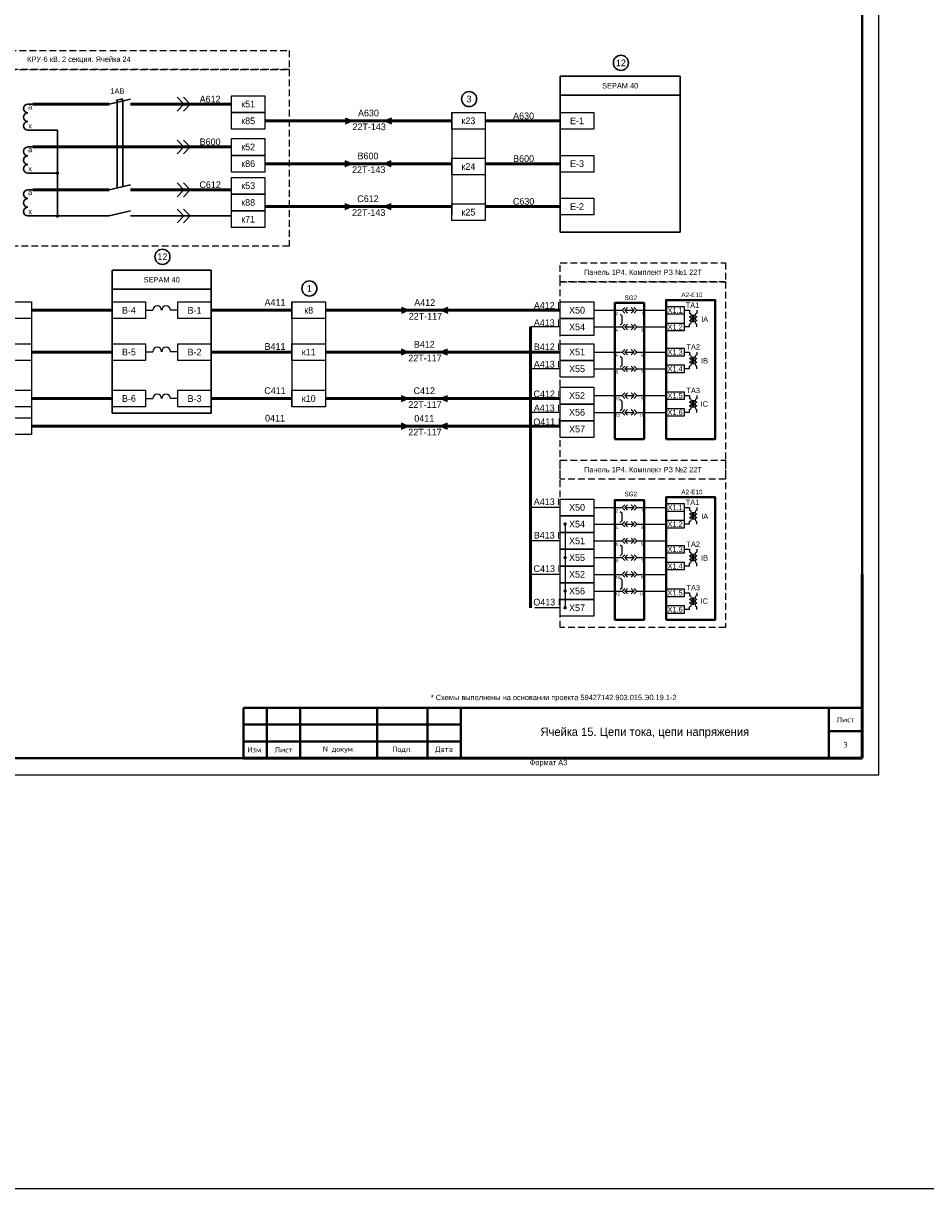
# Model space of a CAD drawing. Header units: millimetres. Extents: x 7700 to 12777, y -2533 to 2568.
# Tile 35 of 74: x 8857 to 9127, y 529 to 877. Entities that reach past the tile are written whole.
import ezdxf
from ezdxf.enums import TextEntityAlignment as Align

# ---------------------------------------------------------------- set-up
doc = ezdxf.new("R2010")
doc.units = ezdxf.units.MM
doc.linetypes.add('JIS_02_2.0', pattern=[3, 2, -1])
for name, color, linetype, lineweight in [('EPLAN300', 7, 'Continuous', 20), ('EPLAN420', 7, 'Continuous', 30), ('основная 0.5', 7, 'Continuous', 50)]:
    doc.layers.add(name, color=color, linetype=linetype, lineweight=lineweight)
doc.styles.add('GOST 2.304 type A', font='isocpeur.ttf')
doc.styles.add('SIMPLEX', font='txt', dxfattribs={"height": 5})
doc.styles.get("Standard").update_dxf_attribs({"font": 'arial.ttf'})

# ---------------------------------------------------------------- blocks, each defined once
blk = doc.blocks.new('EPLSYM_LibraryЭКРА_Э4_Symbol32_Variant0_Placement1')
at = {"layer": 'EPLAN300', "color": 0, "linetype": 'Continuous', "lineweight": 25, "ltscale": 4.8}
for p, q in [((-8, 0), (-4, 0)), ((-2.5, 0), (2.5, 0)), ((4, 0), (8, 0))]:
    blk.add_line(p, q, dxfattribs=at)
for points in [[(-2.5, 1.5), (-4, 0), (-2.5, -1.5)], [(-1, 1.5), (-2.5, 0), (-1, -1.5)], [(1, 1.5), (2.5, 0), (1, -1.5)], [(2.5, 1.5), (4, 0), (2.5, -1.5)]]:
    blk.add_lwpolyline(points, dxfattribs=at)
at = {"color": 0}
blk.add_attdef('17_20029[1]', text='', height=1.28, dxfattribs=at).set_placement((-7.5, 1.95), align=Align.BOTTOM_RIGHT)
blk.add_attdef('17_20028[1]', text='', height=1.77, dxfattribs=at).set_placement((-7.5, 0), align=Align.TOP_LEFT)
blk.add_attdef('17_20028[2]', text='', height=1.77, dxfattribs=at).set_placement((7.5, 0), align=Align.TOP_RIGHT)
blk.add_attdef('17_20029[2]', text='', height=1.28, dxfattribs=at).set_placement((7.5, 1.95), align=Align.BOTTOM_LEFT)
blk = doc.blocks.new('EPLSYM_LibraryЭКРА_Э4_Symbol32_Variant2_Placement1')
at = {"layer": 'EPLAN300', "color": 0, "linetype": 'Continuous', "lineweight": 25, "ltscale": 4.8}
for p, q in [((-5, 7), (-4, 6)), ((-8, 0), (-4, 0)), ((-5, 1), (-4, 2)), ((-4, 2), (-4, 6)), ((-2.5, 0), (2.5, 0)), ((4, 0), (8, 0))]:
    blk.add_line(p, q, dxfattribs=at)
for points in [[(-2.5, 1.5), (-4, 0), (-2.5, -1.5)], [(-1, 1.5), (-2.5, 0), (-1, -1.5)], [(1, 1.5), (2.5, 0), (1, -1.5)], [(2.5, 1.5), (4, 0), (2.5, -1.5)]]:
    blk.add_lwpolyline(points, dxfattribs=at)
at = {"color": 0}
blk.add_attdef('17_20029[1]', text='', height=1.28, dxfattribs=at).set_placement((-7.5, 1.95), align=Align.BOTTOM_RIGHT)
blk.add_attdef('17_20028[1]', text='', height=1.77, dxfattribs=at).set_placement((-7.5, 0), align=Align.TOP_LEFT)
blk.add_attdef('17_20028[2]', text='', height=1.77, dxfattribs=at).set_placement((7.5, 0), align=Align.TOP_RIGHT)
blk.add_attdef('17_20029[2]', text='', height=1.28, dxfattribs=at).set_placement((7.5, 1.95), align=Align.BOTTOM_LEFT)

msp = doc.modelspace()

# ---------------------------------------------------------------- hatches: boundary and pattern name
h = msp.add_hatch(color=256)
h.dxf.hatch_style = 1
h.paths.add_polyline_path([(8953.08, 846.94), (8955.3, 847.89), (8953.08, 848.84)])
h = msp.add_hatch(color=256)
h.dxf.hatch_style = 1
h.paths.add_polyline_path([(8967, 848.84), (8964.78, 847.89), (8967, 846.94)])
h = msp.add_hatch(color=256)
h.dxf.hatch_style = 1
h.paths.add_polyline_path([(8952.94, 834.13), (8955.16, 835.08), (8952.94, 836.03)])
h = msp.add_hatch(color=256)
h.dxf.hatch_style = 1
h.paths.add_polyline_path([(8966.86, 836.03), (8964.64, 835.08), (8966.86, 834.13)])
h = msp.add_hatch(color=256)
h.dxf.hatch_style = 1
h.paths.add_polyline_path([(8952.94, 821.33), (8955.16, 822.28), (8952.94, 823.22)])
h = msp.add_hatch(color=256)
h.dxf.hatch_style = 1
h.paths.add_polyline_path([(8966.86, 823.22), (8964.64, 822.28), (8966.86, 821.33)])
h = msp.add_hatch(color=256)
h.dxf.hatch_style = 1
h.paths.add_polyline_path([(8969.9, 790.35), (8972.12, 791.3), (8969.9, 792.24)])
h = msp.add_hatch(color=256)
h.dxf.hatch_style = 1
h.paths.add_polyline_path([(8983.82, 792.24), (8981.6, 791.3), (8983.82, 790.35)])
h = msp.add_hatch(color=256)
h.dxf.hatch_style = 1
h.paths.add_polyline_path([(8969.77, 777.85), (8971.99, 778.8), (8969.77, 779.75)])
h = msp.add_hatch(color=256)
h.dxf.hatch_style = 1
h.paths.add_polyline_path([(8983.68, 779.75), (8981.46, 778.8), (8983.68, 777.85)])
h = msp.add_hatch(color=256)
h.dxf.hatch_style = 1
h.paths.add_polyline_path([(8969.77, 763.97), (8971.99, 764.92), (8969.77, 765.86)])
h = msp.add_hatch(color=256)
h.dxf.hatch_style = 1
h.paths.add_polyline_path([(8983.68, 765.86), (8981.46, 764.92), (8983.68, 763.97)])
h = msp.add_hatch(color=256)
h.dxf.hatch_style = 1
h.paths.add_polyline_path([(8969.77, 755.72), (8971.99, 756.67), (8969.77, 757.62)])
h = msp.add_hatch(color=256)
h.dxf.hatch_style = 1
h.paths.add_polyline_path([(8983.68, 757.62), (8981.46, 756.67), (8983.68, 755.72)])

# ---------------------------------------------------------------- linework, layer by layer
for p, q in [((9112.57, 652.45), (9112.57, 949.5)), ((9112.57, 652.45), (9112.57, 949.5)), ((8904.83, 852.89), (8902.87, 854.95)), ((8906.72, 852.89), (8904.76, 854.95)), ((8902.87, 850.83), (8904.83, 852.89)), ((8904.76, 850.83), (8906.72, 852.89)), ((8984.92, 850.39), (8984.92, 819.78)), ((8994.92, 850.39), (8994.92, 819.78)), ((8953.08, 848.84), (8955.3, 847.89)), ((8955.3, 847.89), (8953.08, 846.94)), ((8964.78, 847.89), (8967, 848.84)), ((8967, 846.94), (8964.78, 847.89)), ((8904.83, 840.08), (8902.87, 842.14)), ((8902.87, 838.02), (8904.83, 840.08)), ((8906.72, 840.08), (8904.76, 842.14)), ((8904.76, 838.02), (8906.72, 840.08)), ((8952.94, 836.03), (8955.16, 835.08)), ((8964.64, 835.08), (8966.86, 836.03)), ((8955.16, 835.08), (8952.94, 834.13)), ((8966.86, 834.13), (8964.64, 835.08)), ((8904.83, 827.28), (8902.87, 829.34)), ((8906.72, 827.28), (8904.76, 829.34)), ((8902.87, 825.21), (8904.83, 827.28)), ((8904.76, 825.21), (8906.72, 827.28)), ((8952.94, 823.22), (8955.16, 822.28)), ((8955.16, 822.28), (8952.94, 821.33)), ((8964.64, 822.28), (8966.86, 823.22)), ((8966.86, 821.33), (8964.64, 822.28)), ((8904.83, 819.47), (8902.87, 821.53)), ((8902.87, 817.41), (8904.83, 819.47)), ((8906.72, 819.47), (8904.76, 821.53)), ((8904.76, 817.41), (8906.72, 819.47)), ((8859.3, 793.8), (8859.3, 754.17)), ((8937.17, 793.8), (8937.17, 762.42)), ((8947.17, 793.8), (8947.17, 762.42)), ((8969.9, 792.24), (8972.12, 791.3)), ((8972.12, 791.3), (8969.9, 790.35)), ((8981.6, 791.3), (8983.82, 792.24)), ((8983.82, 790.35), (8981.6, 791.3)), ((9027.39, 791.3), (9033.69, 791.3)), ((9042.44, 791.3), (9049.01, 791.3)), ((9054.39, 790.13), (9054.39, 787.46)), ((9017.4, 786.3), (9008.46, 786.3)), ((9027.39, 786.3), (9033.69, 786.3)), ((9042.44, 786.3), (9049.01, 786.3)), ((8969.77, 779.75), (8971.99, 778.8)), ((8971.99, 778.8), (8969.77, 777.85)), ((8981.46, 778.8), (8983.68, 779.75)), ((8983.68, 777.85), (8981.46, 778.8)), ((9027.39, 778.8), (9033.69, 778.8)), ((9042.44, 778.8), (9049.01, 778.8)), ((9058.23, 778.8), (9058.23, 777.94)), ((9058.23, 778.8), (9058.23, 777.94)), ((9017.4, 773.8), (9008.46, 773.8)), ((9027.39, 773.8), (9033.69, 773.8)), ((9042.44, 773.8), (9049.01, 773.8)), ((8969.77, 765.86), (8971.99, 764.92)), ((8971.99, 764.92), (8969.77, 763.97)), ((8981.46, 764.92), (8983.68, 765.86)), ((8983.68, 763.97), (8981.46, 764.92)), ((9027.39, 765.79), (9033.69, 765.79)), ((9042.44, 765.79), (9049.01, 765.79)), ((9017.4, 760.79), (9008.46, 760.79)), ((9027.39, 760.79), (9033.69, 760.79)), ((9042.44, 760.79), (9049.01, 760.79)), ((8969.77, 757.62), (8971.99, 756.67)), ((8971.99, 756.67), (8969.77, 755.72)), ((8981.46, 756.67), (8983.68, 757.62)), ((8983.68, 755.72), (8981.46, 756.67)), ((9017.4, 732.39), (9008.46, 732.39)), ((9027.39, 732.39), (9033.69, 732.39)), ((9042.44, 732.39), (9049.01, 732.39)), ((9054.39, 731.22), (9054.39, 728.55)), ((9018.83, 727.41), (9018.83, 702.41)), ((9027.39, 727.39), (9033.69, 727.39)), ((9042.44, 727.39), (9049.01, 727.39)), ((9017.4, 722.39), (9008.46, 722.39)), ((9027.39, 722.39), (9033.69, 722.39)), ((9042.44, 722.39), (9049.01, 722.39)), ((9027.39, 717.39), (9033.69, 717.39)), ((9042.44, 717.39), (9049.01, 717.39)), ((9058.23, 719.89), (9058.23, 719.03)), ((9058.23, 719.89), (9058.23, 719.03)), ((9017.4, 712.39), (9008.46, 712.39)), ((9027.39, 712.39), (9033.69, 712.39)), ((9042.44, 712.39), (9049.01, 712.39)), ((9027.39, 707.39), (9033.69, 707.39)), ((9042.44, 707.39), (9049.01, 707.39)), ((9017.4, 702.39), (9009.74, 702.39)), ((8692.56, 652.45), (9112.57, 652.45))]:
    msp.add_line(p, q)
at = {"lineweight": 40}
for p, q in [((9107.65, 944.5), (9107.65, 657.5)), ((8922.65, 672.49), (8987.65, 672.49)), ((9097.65, 672.5), (9097.65, 657.5)), ((8922.65, 667.49), (8987.65, 667.49)), ((9097.65, 665.5), (9107.65, 665.5)), ((8922.65, 662.49), (8987.65, 662.49)), ((8712.56, 657.5), (9107.65, 657.5))]:
    msp.add_line(p, q, dxfattribs=at)
at = {"lineweight": 30}
for p, q in [((8882.57, 852.89), (8888.92, 854.41)), ((8884.75, 854.05), (8886.44, 854.47)), ((8884.75, 854.05), (8884.9, 853.44)), ((8884.9, 853.44), (8884.9, 827.83)), ((8886.44, 854.47), (8886.6, 853.85)), ((8886.6, 853.85), (8886.6, 828.24)), ((8859.66, 852.89), (8858.25, 852.89)), ((8859.66, 845.08), (8858.25, 845.08)), ((8859.66, 845.08), (8867.06, 845.08)), ((8867.06, 819.47), (8867.06, 845.08)), ((8859.66, 840.08), (8858.25, 840.08)), ((8859.66, 832.28), (8858.25, 832.28)), ((8859.66, 832.28), (8867.06, 832.28)), ((8882.57, 827.28), (8888.92, 828.8)), ((8859.66, 827.28), (8858.25, 827.28)), ((8859.66, 819.47), (8858.25, 819.47)), ((8859.66, 819.47), (8867.06, 819.47)), ((8867.06, 819.47), (8882.57, 819.47)), ((8882.57, 819.47), (8888.92, 820.99)), ((8888.92, 819.47), (8919.08, 819.47))]:
    msp.add_line(p, q, dxfattribs=at)
at = {"color": 40, "lineweight": 50, "true_color": 0xf8d731}
for p, q in [((8859.66, 852.89), (8882.57, 852.89)), ((8888.92, 852.89), (8919.08, 852.89)), ((8929.08, 847.89), (8984.92, 847.89)), ((8994.92, 847.89), (9017.4, 847.89)), ((8859.3, 791.3), (8883.43, 791.3)), ((8913.05, 791.3), (8937.17, 791.3)), ((8947.17, 791.3), (9017.4, 791.3))]:
    msp.add_line(p, q, dxfattribs=at)
at = {"color": 3, "lineweight": 50}
for p, q in [((8859.66, 840.08), (8919.08, 840.08)), ((8929.08, 835.08), (8984.92, 835.08)), ((8994.92, 835.08), (9017.4, 835.08)), ((8859.3, 778.8), (8883.43, 778.8)), ((8913.05, 778.8), (8937.17, 778.8)), ((8947.17, 778.8), (9017.4, 778.8))]:
    msp.add_line(p, q, dxfattribs=at)
at = {"color": 1, "lineweight": 50}
for p, q in [((8859.66, 827.28), (8882.57, 827.28)), ((8888.92, 827.28), (8919.08, 827.28)), ((8984.92, 822.28), (8929.08, 822.28)), ((9017.4, 822.28), (8994.92, 822.28)), ((8859.3, 764.92), (8883.43, 764.92)), ((8913.05, 764.92), (8937.17, 764.92)), ((8947.17, 764.92), (9017.4, 764.92))]:
    msp.add_line(p, q, dxfattribs=at)
at = {"linetype": 'Continuous', "lineweight": 25, "ltscale": 4.8}
for p, q in [((8893.43, 791.3), (8895.6, 791.3)), ((8893.43, 791.3), (8895.6, 791.3)), ((8903.05, 791.3), (8900.85, 791.3)), ((9054.39, 791.3), (9056.04, 791.3)), ((9056.04, 791.3), (9056.04, 790.44)), ((9056.04, 791.3), (9056.04, 790.44)), ((9058.23, 791.3), (9058.23, 790.44)), ((9058.23, 791.3), (9058.23, 790.44)), ((9056.04, 786.3), (9056.04, 787.16)), ((9058.23, 786.3), (9058.23, 787.16)), ((9056.04, 786.3), (9054.39, 786.3)), ((8893.43, 778.92), (8895.6, 778.92)), ((8893.43, 778.92), (8895.6, 778.92)), ((8903.05, 778.92), (8900.85, 778.92)), ((9054.39, 778.8), (9056.04, 778.8)), ((9056.04, 778.8), (9056.04, 777.94)), ((9056.04, 778.8), (9056.04, 777.94)), ((9056.04, 773.8), (9054.39, 773.8)), ((9056.04, 773.8), (9056.04, 774.66)), ((9058.23, 773.8), (9058.23, 774.66)), ((8893.43, 764.92), (8895.6, 764.92)), ((8893.43, 764.92), (8895.6, 764.92)), ((8903.05, 764.92), (8900.85, 764.92)), ((9054.39, 765.79), (9056.04, 765.79)), ((9056.04, 765.79), (9056.04, 764.93)), ((9056.04, 765.79), (9056.04, 764.93)), ((9058.23, 765.79), (9058.23, 764.93)), ((9058.23, 765.79), (9058.23, 764.93)), ((9056.04, 760.79), (9054.39, 760.79)), ((9056.04, 760.79), (9056.04, 761.65)), ((9058.23, 760.79), (9058.23, 761.65)), ((9054.39, 732.39), (9056.04, 732.39)), ((9056.04, 732.39), (9056.04, 731.53)), ((9056.04, 732.39), (9056.04, 731.53)), ((9058.23, 732.39), (9058.23, 731.53)), ((9058.23, 732.39), (9058.23, 731.53)), ((9056.04, 727.39), (9056.04, 728.25)), ((9058.23, 727.39), (9058.23, 728.25)), ((9056.04, 727.39), (9054.39, 727.39)), ((9054.39, 719.89), (9056.04, 719.89)), ((9056.04, 719.89), (9056.04, 719.03)), ((9056.04, 719.89), (9056.04, 719.03)), ((9056.04, 714.89), (9054.39, 714.89)), ((9056.04, 714.89), (9056.04, 715.75)), ((9058.23, 714.89), (9058.23, 715.75)), ((9054.39, 706.88), (9056.04, 706.88)), ((9056.04, 706.88), (9056.04, 706.02)), ((9056.04, 706.88), (9056.04, 706.02)), ((9058.23, 706.88), (9058.23, 706.02)), ((9058.23, 706.88), (9058.23, 706.02)), ((9056.04, 701.88), (9054.39, 701.88)), ((9056.04, 701.88), (9056.04, 702.74)), ((9058.23, 701.88), (9058.23, 702.74))]:
    msp.add_line(p, q, dxfattribs=at)
at = {"linetype": 'Continuous', "lineweight": 50, "ltscale": 4.8}
for p, q in [((9057.13, 789.91), (9057.13, 787.73)), ((9057.13, 789.91), (9057.13, 787.73)), ((9057.13, 777.41), (9057.13, 775.23)), ((9057.13, 777.41), (9057.13, 775.23)), ((9057.13, 764.41), (9057.13, 762.22)), ((9057.13, 764.41), (9057.13, 762.22)), ((9057.13, 731), (9057.13, 728.82)), ((9057.13, 731), (9057.13, 728.82)), ((9057.13, 718.5), (9057.13, 716.32)), ((9057.13, 718.5), (9057.13, 716.32)), ((9057.13, 705.5), (9057.13, 703.31)), ((9057.13, 705.5), (9057.13, 703.31))]:
    msp.add_line(p, q, dxfattribs=at)
at = {"lineweight": 50}
for p, q in [((9008.46, 786.3), (9008.46, 702.39)), ((8859.3, 756.67), (9017.4, 756.67))]:
    msp.add_line(p, q, dxfattribs=at)
at = {"color": 2}
msp.add_lwpolyline([(7701.96, 1101.04), (12739.64, 1101.04), (12739.64, 528.85), (7701.96, 528.85)], close=True, dxfattribs=at)
at = {"color": 32, "linetype": 'JIS_02_2.0', "true_color": 0xcd6928}
for points in [[(8810.68, 868.91), (8810.68, 868.91), (8936.3, 868.91), (8936.3, 863.22), (8810.68, 863.22), (8810.68, 868.91)], [(9017.4, 805.49), (9017.4, 805.49), (9066.76, 805.49), (9066.76, 799.8), (9017.4, 799.8), (9017.4, 805.49)], [(9017.4, 746.52), (9017.4, 746.52), (9066.76, 746.53), (9066.76, 740.83), (9017.4, 740.83), (9017.4, 746.52)]]:
    msp.add_lwpolyline(points, dxfattribs=at)
for points in [[(8810.68, 863.22), (8936.3, 863.22), (8936.3, 810.47), (8810.68, 810.47)], [(9017.4, 799.8), (9066.76, 799.8), (9066.76, 696.49), (9017.4, 696.49)]]:
    msp.add_lwpolyline(points, close=True, dxfattribs=at)
at = {"lineweight": 30}
for points in [[(9017.4, 861.21), (9017.4, 861.21), (9053.18, 861.21), (9053.18, 855.52), (9017.4, 855.52), (9017.4, 861.21)], [(8883.43, 803.25), (8883.43, 803.25), (8913.05, 803.25), (8913.05, 797.57), (8883.43, 797.57), (8883.43, 803.25)]]:
    msp.add_lwpolyline(points, dxfattribs=at)
for points in [[(8929.08, 850.39), (8919.08, 850.39), (8919.08, 855.39), (8929.08, 855.39)], [(8929.08, 845.39), (8919.08, 845.39), (8919.08, 850.39), (8929.08, 850.39)], [(8994.92, 845.39), (8984.92, 845.39), (8984.92, 850.39), (8994.92, 850.39)], [(9027.39, 845.39), (9017.4, 845.39), (9017.4, 850.39), (9027.39, 850.39)], [(8929.08, 837.58), (8919.08, 837.58), (8919.08, 842.58), (8929.08, 842.58)], [(8929.08, 832.58), (8919.08, 832.58), (8919.08, 837.58), (8929.08, 837.58)], [(8994.92, 831.74), (8984.92, 831.74), (8984.92, 836.74), (8994.92, 836.74)], [(9027.39, 832.58), (9017.4, 832.58), (9017.4, 837.58), (9027.39, 837.58)], [(8929.08, 826.01), (8919.08, 826.01), (8919.08, 831.01), (8929.08, 831.01)], [(8929.08, 821.01), (8919.08, 821.01), (8919.08, 826.01), (8929.08, 826.01)], [(8994.92, 818.09), (8984.92, 818.09), (8984.92, 823.09), (8994.92, 823.09)], [(9027.39, 819.78), (9017.4, 819.78), (9017.4, 824.78), (9027.39, 824.78)], [(8929.08, 816.01), (8919.08, 816.01), (8919.08, 821.01), (8929.08, 821.01)], [(8859.3, 788.8), (8849.3, 788.8), (8849.3, 793.8), (8859.3, 793.8)], [(8893.43, 788.8), (8883.43, 788.8), (8883.43, 793.8), (8893.43, 793.8)], [(8913.05, 788.8), (8903.05, 788.8), (8903.05, 793.8), (8913.05, 793.8)], [(8947.17, 788.8), (8937.17, 788.8), (8937.17, 793.8), (8947.17, 793.8)], [(9027.39, 788.8), (9017.4, 788.8), (9017.4, 793.8), (9027.39, 793.8)], [(9049.01, 792.46), (9054.39, 792.46), (9054.39, 790.13), (9049.01, 790.13)], [(9027.39, 783.8), (9017.4, 783.8), (9017.4, 788.8), (9027.39, 788.8)], [(9049.01, 787.46), (9054.39, 787.46), (9054.39, 785.13), (9049.01, 785.13)], [(8859.3, 776.3), (8849.3, 776.3), (8849.3, 781.3), (8859.3, 781.3)], [(8893.43, 776.3), (8883.43, 776.3), (8883.43, 781.3), (8893.43, 781.3)], [(8913.05, 776.3), (8903.05, 776.3), (8903.05, 781.3), (8913.05, 781.3)], [(8947.17, 776.3), (8937.17, 776.3), (8937.17, 781.3), (8947.17, 781.3)], [(9027.39, 776.3), (9017.4, 776.3), (9017.4, 781.3), (9027.39, 781.3)], [(9049.01, 779.96), (9054.39, 779.96), (9054.39, 777.63), (9049.01, 777.63)], [(9027.39, 771.3), (9017.4, 771.3), (9017.4, 776.3), (9027.39, 776.3)], [(9049.01, 774.96), (9054.39, 774.96), (9054.39, 772.63), (9049.01, 772.63)], [(8859.3, 762.42), (8849.3, 762.42), (8849.3, 767.42), (8859.3, 767.42)], [(8893.43, 762.42), (8883.43, 762.42), (8883.43, 767.42), (8893.43, 767.42)], [(8913.05, 762.42), (8903.05, 762.42), (8903.05, 767.42), (8913.05, 767.42)], [(8913.05, 762.42), (8903.05, 762.42), (8903.05, 767.42), (8913.05, 767.42)], [(8947.17, 762.42), (8937.17, 762.42), (8937.17, 767.42), (8947.17, 767.42)], [(9027.39, 763.29), (9017.4, 763.29), (9017.4, 768.29), (9027.39, 768.29)], [(9049.01, 766.96), (9054.39, 766.96), (9054.39, 764.62), (9049.01, 764.62)], [(9027.39, 758.29), (9017.4, 758.29), (9017.4, 763.29), (9027.39, 763.29)], [(8859.3, 754.17), (8849.3, 754.17), (8849.3, 759.17), (8859.3, 759.17)], [(9049.01, 761.96), (9054.39, 761.96), (9054.39, 759.63), (9049.01, 759.63)], [(9027.39, 753.29), (9017.4, 753.29), (9017.4, 758.29), (9027.39, 758.29)], [(9027.39, 729.89), (9017.4, 729.89), (9017.4, 734.89), (9027.39, 734.89)], [(9049.01, 733.55), (9054.39, 733.55), (9054.39, 731.22), (9049.01, 731.22)], [(9027.39, 724.89), (9017.4, 724.89), (9017.4, 729.89), (9027.39, 729.89)], [(9049.01, 728.55), (9054.39, 728.55), (9054.39, 726.22), (9049.01, 726.22)], [(9027.39, 719.89), (9017.4, 719.89), (9017.4, 724.89), (9027.39, 724.89)], [(9049.01, 721.05), (9054.39, 721.05), (9054.39, 718.72), (9049.01, 718.72)], [(9027.39, 714.89), (9017.4, 714.89), (9017.4, 719.89), (9027.39, 719.89)], [(9027.39, 709.89), (9017.4, 709.89), (9017.4, 714.89), (9027.39, 714.89)], [(9049.01, 716.05), (9054.39, 716.05), (9054.39, 713.72), (9049.01, 713.72)], [(9027.39, 704.89), (9017.4, 704.89), (9017.4, 709.89), (9027.39, 709.89)], [(9049.01, 708.05), (9054.39, 708.05), (9054.39, 705.71), (9049.01, 705.71)], [(9027.39, 699.89), (9017.4, 699.89), (9017.4, 704.89), (9027.39, 704.89)], [(9049.01, 703.05), (9054.39, 703.05), (9054.39, 700.71), (9049.01, 700.71)]]:
    msp.add_lwpolyline(points, close=True)
for points in [[(9017.4, 855.52), (9053.18, 855.52), (9053.18, 814.64), (9017.4, 814.64)], [(8883.43, 797.57), (8913.05, 797.57), (8913.05, 760.58), (8883.43, 760.58)]]:
    msp.add_lwpolyline(points, close=True, dxfattribs=at)
at = {"lineweight": 50, "const_width": 0.45}
for points in [[(8867.06, 832.55, 1), (8867.06, 832, 1)], [(8867.06, 819.74, 1), (8867.06, 819.19, 1)]]:
    msp.add_lwpolyline(points, format="xyb", close=True, dxfattribs=at)
at = {"lineweight": 40}
for points in [[(9049.01, 752.81), (9063.7, 752.81), (9063.7, 794.34), (9049.01, 794.34)], [(9033.69, 752.81), (9042.44, 752.81), (9042.44, 793.49), (9033.69, 793.49)], [(9049.01, 698.84), (9063.7, 698.84), (9063.7, 735.43), (9049.01, 735.43)], [(9033.69, 698.84), (9042.44, 698.84), (9042.44, 734.58), (9033.69, 734.58)]]:
    msp.add_lwpolyline(points, close=True, dxfattribs=at)
at = {"const_width": 0.45}
for points in [[(9018.83, 727.68, 1), (9018.83, 727.13, 1)], [(9018.83, 717.68, 1), (9018.83, 717.13, 1)], [(9018.83, 707.68, 1), (9018.83, 707.13, 1)], [(9018.83, 702.68, 1), (9018.83, 702.13, 1)]]:
    msp.add_lwpolyline(points, format="xyb", close=True, dxfattribs=at)
at = {"lineweight": 30}
for centre in [(9035.5, 865.22), (8990.13, 854.4), (8898.45, 807.27), (8942.38, 797.81)]:
    msp.add_circle(centre, 2.25, dxfattribs=at)
for centre in [(8858.25, 851.59), (8858.25, 848.98), (8858.25, 846.38), (8858.25, 838.78), (8858.25, 836.18), (8858.25, 833.58), (8858.25, 825.97), (8858.25, 823.37), (8858.25, 820.77)]:
    msp.add_arc(centre, 1.3, 90, 270, dxfattribs=at)
at = {"linetype": 'Continuous', "lineweight": 25, "ltscale": 4.8}
for centre, radius, start, end in [((8896.91, 791.3), 1.31, 0, 180), ((8899.54, 791.3), 1.31, 0, 180), ((9056.04, 789.89), 0.547, 270, 90), ((9058.23, 789.89), 0.547, 90, 270), ((9056.04, 788.8), 0.547, 270, 90), ((9056.04, 787.7), 0.547, 270, 90), ((9056.04, 787.7), 0.547, 270, 90), ((9058.23, 788.8), 0.547, 90, 270), ((9058.23, 787.7), 0.547, 90, 270), ((9058.23, 787.7), 0.547, 90, 270), ((8896.91, 778.92), 1.31, 0, 180), ((8899.54, 778.92), 1.31, 0, 180), ((9056.04, 777.39), 0.547, 270, 90), ((9056.04, 776.3), 0.547, 270, 90), ((9058.23, 777.39), 0.547, 90, 270), ((9058.23, 776.3), 0.547, 90, 270), ((9056.04, 775.2), 0.547, 270, 90), ((9056.04, 775.2), 0.547, 270, 90), ((9058.23, 775.2), 0.547, 90, 270), ((9058.23, 775.2), 0.547, 90, 270), ((8896.91, 764.92), 1.31, 0, 180), ((8899.54, 764.92), 1.31, 0, 180), ((9056.04, 764.38), 0.547, 270, 90), ((9056.04, 763.29), 0.547, 270, 90), ((9056.04, 762.2), 0.547, 270, 90), ((9056.04, 762.2), 0.547, 270, 90), ((9058.23, 764.38), 0.547, 90, 270), ((9058.23, 763.29), 0.547, 90, 270), ((9058.23, 762.2), 0.547, 90, 270), ((9058.23, 762.2), 0.547, 90, 270), ((9056.04, 730.98), 0.547, 270, 90), ((9058.23, 730.98), 0.547, 90, 270), ((9056.04, 729.89), 0.547, 270, 90), ((9056.04, 728.79), 0.547, 270, 90), ((9056.04, 728.79), 0.547, 270, 90), ((9058.23, 729.89), 0.547, 90, 270), ((9058.23, 728.79), 0.547, 90, 270), ((9058.23, 728.79), 0.547, 90, 270), ((9056.04, 718.48), 0.547, 270, 90), ((9056.04, 717.39), 0.547, 270, 90), ((9058.23, 718.48), 0.547, 90, 270), ((9058.23, 717.39), 0.547, 90, 270), ((9056.04, 716.29), 0.547, 270, 90), ((9056.04, 716.29), 0.547, 270, 90), ((9058.23, 716.29), 0.547, 90, 270), ((9058.23, 716.29), 0.547, 90, 270), ((9056.04, 705.47), 0.547, 270, 90), ((9056.04, 704.38), 0.547, 270, 90), ((9056.04, 703.29), 0.547, 270, 90), ((9056.04, 703.29), 0.547, 270, 90), ((9058.23, 705.47), 0.547, 90, 270), ((9058.23, 704.38), 0.547, 90, 270), ((9058.23, 703.29), 0.547, 90, 270), ((9058.23, 703.29), 0.547, 90, 270)]:
    msp.add_arc(centre, radius, start, end, dxfattribs=at)
at = {"layer": 'основная 0.5', "color": 0}
for p, q in [((9107.65, 657.5), (9107.65, 712.5)), ((8922.65, 657.5), (9107.65, 657.5))]:
    msp.add_line(p, q, dxfattribs=at)
at = {"layer": 'основная 0.5', "lineweight": 40}
for p, q in [((8922.65, 672.49), (8922.65, 657.5)), ((8929.65, 657.5), (8929.65, 672.49)), ((8939.65, 657.5), (8939.65, 672.49)), ((8962.65, 657.5), (8962.65, 672.49)), ((8977.65, 657.5), (8977.65, 672.49)), ((8987.65, 657.5), (8987.65, 672.5)), ((8987.65, 672.5), (9107.65, 672.5))]:
    msp.add_line(p, q, dxfattribs=at)

# ---------------------------------------------------------------- block references
ref = msp.add_blockref('EPLSYM_LibraryЭКРА_Э4_Symbol32_Variant0_Placement1', (9038.07, 791.3), dxfattribs=dict(xscale=0.5472000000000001, yscale=0.5472000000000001, zscale=0.5472000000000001))
ref.add_attrib('17_20028[1]', '2', dxfattribs={"layer": 'EPLAN420', "color": 0, "height": 0.968, "style": 'GOST 2.304 type A'}).set_placement((9033.96, 790.85), align=Align.TOP_LEFT)
ref.add_attrib('17_20028[2]', '1', dxfattribs={"layer": 'EPLAN420', "color": 0, "height": 0.968, "style": 'GOST 2.304 type A'}).set_placement((9042.17, 790.85), align=Align.TOP_RIGHT)
ref = msp.add_blockref('EPLSYM_LibraryЭКРА_Э4_Symbol32_Variant2_Placement1', (9038.07, 786.3), dxfattribs=dict(xscale=0.5472000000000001, yscale=0.5472000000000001, zscale=0.5472000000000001))
ref.add_attrib('17_20028[1]', '4', dxfattribs={"layer": 'EPLAN420', "color": 0, "height": 0.968, "style": 'GOST 2.304 type A'}).set_placement((9033.96, 785.85), align=Align.TOP_LEFT)
ref.add_attrib('17_20028[2]', '3', dxfattribs={"layer": 'EPLAN420', "color": 0, "height": 0.968, "style": 'GOST 2.304 type A'}).set_placement((9042.17, 785.85), align=Align.TOP_RIGHT)
ref = msp.add_blockref('EPLSYM_LibraryЭКРА_Э4_Symbol32_Variant0_Placement1', (9038.07, 778.8), dxfattribs=dict(xscale=0.5472000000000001, yscale=0.5472000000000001, zscale=0.5472000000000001))
ref.add_attrib('17_20028[1]', '6', dxfattribs={"layer": 'EPLAN420', "color": 0, "height": 0.968, "style": 'GOST 2.304 type A'}).set_placement((9033.96, 778.35), align=Align.TOP_LEFT)
ref.add_attrib('17_20028[2]', '5', dxfattribs={"layer": 'EPLAN420', "color": 0, "height": 0.968, "style": 'GOST 2.304 type A'}).set_placement((9042.17, 778.35), align=Align.TOP_RIGHT)
ref = msp.add_blockref('EPLSYM_LibraryЭКРА_Э4_Symbol32_Variant2_Placement1', (9038.07, 773.8), dxfattribs=dict(xscale=0.5472000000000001, yscale=0.5472000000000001, zscale=0.5472000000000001))
ref.add_attrib('17_20028[1]', '8', dxfattribs={"layer": 'EPLAN420', "color": 0, "height": 0.968, "style": 'GOST 2.304 type A'}).set_placement((9033.96, 773.35), align=Align.TOP_LEFT)
ref.add_attrib('17_20028[2]', '7', dxfattribs={"layer": 'EPLAN420', "color": 0, "height": 0.968, "style": 'GOST 2.304 type A'}).set_placement((9042.17, 773.35), align=Align.TOP_RIGHT)
ref = msp.add_blockref('EPLSYM_LibraryЭКРА_Э4_Symbol32_Variant0_Placement1', (9038.07, 765.79), dxfattribs=dict(xscale=0.5472000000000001, yscale=0.5472000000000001, zscale=0.5472000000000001))
ref.add_attrib('17_20028[1]', '10', dxfattribs={"layer": 'EPLAN420', "color": 0, "height": 0.968, "style": 'GOST 2.304 type A'}).set_placement((9033.96, 765.34), align=Align.TOP_LEFT)
ref.add_attrib('17_20028[2]', '9', dxfattribs={"layer": 'EPLAN420', "color": 0, "height": 0.968, "style": 'GOST 2.304 type A'}).set_placement((9042.17, 765.34), align=Align.TOP_RIGHT)
ref = msp.add_blockref('EPLSYM_LibraryЭКРА_Э4_Symbol32_Variant2_Placement1', (9038.07, 760.79), dxfattribs=dict(xscale=0.5472000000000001, yscale=0.5472000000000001, zscale=0.5472000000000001))
ref.add_attrib('17_20028[1]', '12', dxfattribs={"layer": 'EPLAN420', "color": 0, "height": 0.968, "style": 'GOST 2.304 type A'}).set_placement((9033.96, 760.34), align=Align.TOP_LEFT)
ref.add_attrib('17_20028[2]', '11', dxfattribs={"layer": 'EPLAN420', "color": 0, "height": 0.968, "style": 'GOST 2.304 type A'}).set_placement((9042.17, 760.34), align=Align.TOP_RIGHT)
ref = msp.add_blockref('EPLSYM_LibraryЭКРА_Э4_Symbol32_Variant0_Placement1', (9038.07, 732.39), dxfattribs=dict(xscale=0.5472000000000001, yscale=0.5472000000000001, zscale=0.5472000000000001))
ref.add_attrib('17_20028[1]', '2', dxfattribs={"layer": 'EPLAN420', "color": 0, "height": 0.968, "style": 'GOST 2.304 type A'}).set_placement((9033.96, 731.94), align=Align.TOP_LEFT)
ref.add_attrib('17_20028[2]', '1', dxfattribs={"layer": 'EPLAN420', "color": 0, "height": 0.968, "style": 'GOST 2.304 type A'}).set_placement((9042.17, 731.94), align=Align.TOP_RIGHT)
ref = msp.add_blockref('EPLSYM_LibraryЭКРА_Э4_Symbol32_Variant2_Placement1', (9038.07, 727.39), dxfattribs=dict(xscale=0.5472000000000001, yscale=0.5472000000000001, zscale=0.5472000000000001))
ref.add_attrib('17_20028[1]', '4', dxfattribs={"layer": 'EPLAN420', "color": 0, "height": 0.968, "style": 'GOST 2.304 type A'}).set_placement((9033.96, 726.94), align=Align.TOP_LEFT)
ref.add_attrib('17_20028[2]', '3', dxfattribs={"layer": 'EPLAN420', "color": 0, "height": 0.968, "style": 'GOST 2.304 type A'}).set_placement((9042.17, 726.94), align=Align.TOP_RIGHT)
ref = msp.add_blockref('EPLSYM_LibraryЭКРА_Э4_Symbol32_Variant0_Placement1', (9038.07, 722.39), dxfattribs=dict(xscale=0.5472000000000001, yscale=0.5472000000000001, zscale=0.5472000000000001))
ref.add_attrib('17_20028[1]', '6', dxfattribs={"layer": 'EPLAN420', "color": 0, "height": 0.968, "style": 'GOST 2.304 type A'}).set_placement((9033.96, 721.94), align=Align.TOP_LEFT)
ref.add_attrib('17_20028[2]', '5', dxfattribs={"layer": 'EPLAN420', "color": 0, "height": 0.968, "style": 'GOST 2.304 type A'}).set_placement((9042.17, 721.94), align=Align.TOP_RIGHT)
ref = msp.add_blockref('EPLSYM_LibraryЭКРА_Э4_Symbol32_Variant2_Placement1', (9038.07, 717.39), dxfattribs=dict(xscale=0.5472000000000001, yscale=0.5472000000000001, zscale=0.5472000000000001))
ref.add_attrib('17_20028[1]', '8', dxfattribs={"layer": 'EPLAN420', "color": 0, "height": 0.968, "style": 'GOST 2.304 type A'}).set_placement((9033.96, 716.94), align=Align.TOP_LEFT)
ref.add_attrib('17_20028[2]', '7', dxfattribs={"layer": 'EPLAN420', "color": 0, "height": 0.968, "style": 'GOST 2.304 type A'}).set_placement((9042.17, 716.94), align=Align.TOP_RIGHT)
ref = msp.add_blockref('EPLSYM_LibraryЭКРА_Э4_Symbol32_Variant0_Placement1', (9038.07, 712.39), dxfattribs=dict(xscale=0.5472000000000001, yscale=0.5472000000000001, zscale=0.5472000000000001))
ref.add_attrib('17_20028[1]', '10', dxfattribs={"layer": 'EPLAN420', "color": 0, "height": 0.968, "style": 'GOST 2.304 type A'}).set_placement((9033.96, 711.94), align=Align.TOP_LEFT)
ref.add_attrib('17_20028[2]', '9', dxfattribs={"layer": 'EPLAN420', "color": 0, "height": 0.968, "style": 'GOST 2.304 type A'}).set_placement((9042.17, 711.94), align=Align.TOP_RIGHT)
ref = msp.add_blockref('EPLSYM_LibraryЭКРА_Э4_Symbol32_Variant2_Placement1', (9038.07, 707.39), dxfattribs=dict(xscale=0.5472000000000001, yscale=0.5472000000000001, zscale=0.5472000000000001))
ref.add_attrib('17_20028[1]', '12', dxfattribs={"layer": 'EPLAN420', "color": 0, "height": 0.968, "style": 'GOST 2.304 type A'}).set_placement((9033.96, 706.94), align=Align.TOP_LEFT)
ref.add_attrib('17_20028[2]', '11', dxfattribs={"layer": 'EPLAN420', "color": 0, "height": 0.968, "style": 'GOST 2.304 type A'}).set_placement((9042.17, 706.94), align=Align.TOP_RIGHT)

# ---------------------------------------------------------------- texts
at = {"color": 4, "style": 'SIMPLEX'}
for s, p in [('22Т-143', (8960.25, 845.11)), ('22Т-143', (8960.11, 832.3)), ('22Т-143', (8960.11, 819.49)), ('22Т-117', (8977.07, 788.52)), ('22Т-117', (8976.94, 776.02)), ('22Т-117', (8976.94, 762.13)), ('22Т-117', (8976.94, 753.89))]:
    msp.add_text(s, height=2, dxfattribs=at).set_placement(p, align=Align.CENTER)
at = {"lineweight": 50, "style": 'SIMPLEX'}
for s, p in [('SG2', (9038.47, 794.34)), ('A2-E10', (9056.73, 795.22)), ('SG2', (9038.47, 735.72)), ('A2-E10', (9056.73, 736.31))]:
    msp.add_text(s, height=1.368, dxfattribs=at).set_placement(p, align=Align.CENTER)
at = {"style": 'SIMPLEX'}
for s, p in [('TA1', (9056.92, 792.02)), ('IA', (9060.55, 787.82)), ('TA2', (9057.13, 779.51)), ('IB', (9060.51, 775.41)), ('TA3', (9057.13, 766.54)), ('IС', (9060.43, 762.52)), ('TA1', (9056.92, 733.11)), ('IA', (9060.55, 728.91)), ('TA2', (9057.13, 720.6)), ('IB', (9060.51, 716.5)), ('TA3', (9057.13, 707.63)), ('IС', (9060.43, 703.61))]:
    msp.add_text(s, height=1.6, rotation=0, dxfattribs=at).set_placement(p, align=Align.CENTER)
at = {"color": 7, "char_height": 1.6, "attachment_point": 5, "style": 'SIMPLEX'}
for s, insert, width in [('КРУ-6 кВ. 2 секция. Ячейка 24', (8873.49, 866.07), 125.6183), ('{\\C256;SEPAM 40}', (9035.29, 858.36), 35.7857), ('{\\C256;SEPAM 40}', (8898.24, 800.41), 29.6211), ('{\\C256;Панель 1Р4. Комплект РЗ №1 22Т}', (9042.08, 802.64), 49.361), ('{\\C256;Панель 1Р4. Комплект РЗ №2 22Т}', (9042.08, 743.67), 49.361)]:
    msp.add_mtext(s, dxfattribs=dict(at, insert=insert, width=width))
at = {"attachment_point": 5, "style": 'SIMPLEX'}
for s, insert, char_height, width in [('12', (9035.5, 865.22), 2, 4.3874), ('3', (8990.13, 854.4), 2, 4.1049), ('a', (8858.91, 852.1), 1.6, 3.0307), ('A630', (8960.04, 850.21), 2, 9.9995), ('x', (8858.92, 846.43), 1.6, 2.6333), ('a', (8858.91, 839.3), 1.6, 3.0307), ('B600', (8959.9, 837.4), 2, 9.9995), ('x', (8858.92, 833.62), 1.6, 2.6333), ('a', (8858.91, 826.49), 1.6, 3.0307), ('С612', (8959.9, 824.6), 2, 9.9995), ('x', (8858.92, 820.81), 1.6, 2.6333), ('12', (8898.45, 807.27), 2, 4.3874), ('1', (8942.38, 797.81), 2, 4.3874), ('A411', (8932.1, 793.66), 2, 9.9995), ('A412', (8976.86, 793.62), 2, 9.9995), ('B411', (8932.1, 780.47), 2, 9.9995), ('B412', (8976.73, 781.12), 2, 9.9995), ('C411', (8932.1, 767.28), 2, 9.9995), ('С412', (8976.73, 767.24), 2, 9.9995), ('0411', (8932.1, 759.04), 2, 9.9995), ('0411', (8976.73, 758.99), 2, 9.9995), ('A413 I ', (9013.34, 734.08), 2, 9.9995), ('B413 I', (9013.34, 724.08), 2, 9.9995), ('C413 I', (9013.34, 714.08), 2, 9.9995)]:
    msp.add_mtext(s, dxfattribs=dict(at, insert=insert, char_height=char_height, width=width))
at = {"lineweight": 50, "insert": (8884.98, 856.79), "char_height": 1.6, "width": 2.6333, "attachment_point": 5, "rotation": 0.0042, "style": 'SIMPLEX'}
msp.add_mtext('1АВ', dxfattribs=at)
at = {"attachment_point": 5, "rotation": 0, "style": 'SIMPLEX'}
for s, insert, char_height, width in [('A612', (8912.71, 854.36), 2, 9.9995), ('к51', (8924.08, 852.89), 2, 9.9995), ('A630', (9006.42, 849.36), 2, 9.9995), ('к85', (8924.08, 847.89), 2, 9.9995), ('к23', (8989.92, 847.89), 2, 9.9995), ('E-1', (9022.4, 847.89), 2, 9.9995), ('B600', (8912.71, 841.61), 2, 9.9995), ('к52', (8924.08, 840.08), 2, 9.9995), ('к86', (8924.08, 835.08), 2, 9.9995), ('B600', (9006.42, 836.61), 2, 9.9995), ('E-3', (9022.4, 835.08), 2, 9.9995), ('к24', (8989.92, 834.24), 2, 9.9995), ('C612', (8912.71, 828.81), 2, 9.9995), ('к53', (8924.08, 828.51), 2, 9.9995), ('к88', (8924.08, 823.51), 2, 9.9995), ('к25', (8989.92, 820.59), 2, 9.9995), ('C630', (9006.42, 823.81), 2, 9.9995), ('\\pt8;E-2', (9022.4, 822.28), 2, 9.9995), ('к71', (8924.08, 818.51), 2, 9.9995), ('A412 I', (9013.34, 792.73), 2, 9.9995), ('B-4', (8888.43, 791.3), 2, 9.9995), ('B-1', (8908.05, 791.3), 2, 9.9995), ('к8', (8942.17, 791.3), 2, 9.9995), ('X50', (9022.4, 791.3), 2, 9.9995), ('X1.1', (9051.7, 791.3), 1.6, 5.3856), ('A413 I', (9013.34, 787.57), 2, 9.9995), ('X54', (9022.4, 786.3), 2, 9.9995), ('X1.2', (9051.7, 786.3), 1.6, 5.3856), ('B-5', (8888.43, 778.8), 2, 9.9995), ('B-2', (8908.05, 778.8), 2, 9.9995), ('к11', (8942.17, 778.8), 2, 9.9995), ('B412 I', (9013.34, 780.38), 2, 9.9995), ('X51', (9022.4, 778.8), 2, 9.9995), ('A413 I', (9013.34, 775.17), 2, 9.9995), ('X1.3', (9051.7, 778.8), 1.6, 5.3856), ('X55', (9022.4, 773.8), 2, 9.9995), ('X1.4', (9051.7, 773.8), 1.6, 5.3856), ('B-6', (8888.43, 764.92), 2, 9.9995), ('B-3', (8908.05, 764.92), 2, 9.9995), ('к10', (8942.17, 764.92), 2, 9.9995), ('C412 I', (9013.34, 766.3), 2, 9.9995), ('X52', (9022.4, 765.79), 2, 9.9995), ('X1.5', (9051.7, 765.79), 1.6, 5.3856), ('A413 I', (9013.34, 762.1), 2, 9.9995), ('O411 I', (9013.34, 757.95), 2, 9.9995), ('X56', (9022.4, 760.79), 2, 9.9995), ('X1.6', (9051.7, 760.79), 1.6, 5.3856), ('X57', (9022.4, 755.79), 2, 9.9995), ('X50', (9022.4, 732.39), 2, 9.9995), ('X1.1', (9051.7, 732.39), 1.6, 5.3856), ('X54', (9022.4, 727.39), 2, 9.9995), ('X1.2', (9051.7, 727.39), 1.6, 5.3856), ('X51', (9022.4, 722.39), 2, 9.9995), ('X1.3', (9051.7, 719.89), 1.6, 5.3856), ('X55', (9022.4, 717.39), 2, 9.9995), ('X1.4', (9051.7, 714.89), 1.6, 5.3856), ('X52', (9022.4, 712.39), 2, 9.9995), ('X56', (9022.4, 707.39), 2, 9.9995), ('X1.5', (9051.7, 706.88), 1.6, 5.3856), ('O413 I', (9013.34, 704.08), 2, 9.9995), ('X57', (9022.4, 702.39), 2, 9.9995), ('X1.6', (9051.7, 701.88), 1.6, 5.3856)]:
    msp.add_mtext(s, dxfattribs=dict(at, insert=insert, char_height=char_height, width=width))
at = {"lineweight": 35, "attachment_point": 5, "line_spacing_factor": 0.8, "style": 'SIMPLEX'}
for s, insert, char_height, width in [('\\pi-4.8,l6.4,t6.4;*^IСхемы выполнены на основании проекта 59427142.903.015.Э0.19.1-2', (9014.62, 675.37), 1.6, 185), ('{\\Fromans|c204;Лист}', (9102.65, 669), 1.6, 10), ('Ячейка 15. Цепи тока, цепи напряжения', (9042.65, 665), 2.5, 110), ('{\\Fromans|c204;3}', (9102.65, 661.5), 1.6, 10), ('{\\Fromans|c204;Изм.}', (8926.15, 659.99), 1.6, 7), ('{\\Fromans|c204;Лист}', (8934.65, 659.99), 1.6, 10), ('{\\Fromans|c0;N \\Fromans|c204;докум.}', (8951.15, 659.99), 1.6, 23), ('{\\Fromans|c204;Подп.}', (8970.15, 659.99), 1.6, 15), ('{\\Fromans|c204;Дата}', (8982.65, 659.99), 1.6, 10)]:
    msp.add_mtext(s, dxfattribs=dict(at, insert=insert, char_height=char_height, width=width))
at = {"lineweight": 30, "insert": (9008.25, 656.97), "char_height": 1.6, "attachment_point": 1, "style": 'SIMPLEX'}
msp.add_mtext_dynamic_manual_height_columns('Формат А3', width=45.8537, gutter_width=12.5, heights=[0], dxfattribs=at)

doc.saveas('drawing.dxf')
